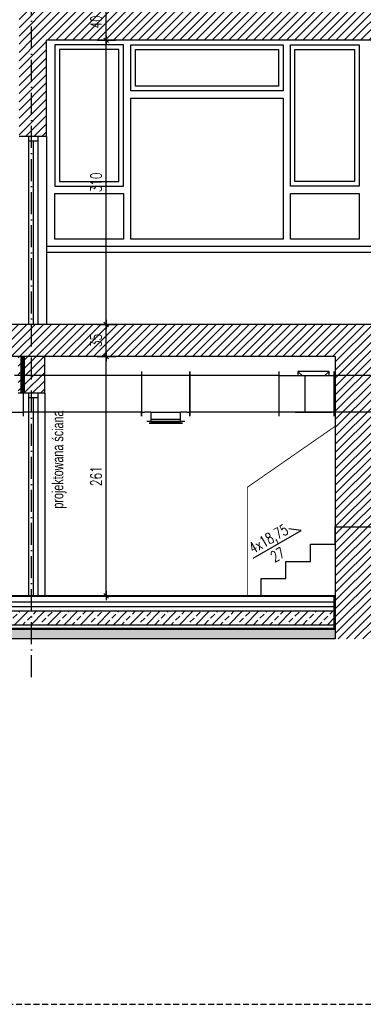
# Model space of a CAD drawing. Header units: millimetres. Extents: x 167273 to 188273, y -125105 to -88145.
# Tile 7 of 210: x 170702 to 171076, y -125105 to -124031. Entities that reach past the tile are written whole.
import ezdxf

# ---------------------------------------------------------------- set-up
doc = ezdxf.new("R2010")
doc.units = ezdxf.units.MM
for name, pattern in [('ACAD_ISO03W100', [30, 12, -18]), ('ACAD_ISO10W100', [18, 12, -3, 0, -3]), ('DASHED', [0.75, 0.5, -0.25]), ('HIDDEN', [9.525, 6.35, -3.175])]:
    doc.linetypes.add(name, pattern=pattern)
for name, color, linetype in [('!_ppoz', 10, 'Continuous'), ('a-op_text', 9, 'Continuous'), ('a-osie', 1, 'ACAD_ISO10W100'), ('a-wymiary', 9, 'Continuous'), ('b-cienka', 9, 'Continuous'), ('b-drzwi', 6, 'Continuous'), ('b-izolacja', 8, 'BATTING'), ('b-przerywana1', 9, 'ACAD_ISO03W100'), ('b-widokowa', 7, 'Continuous'), ('b-ściany', 2, 'Continuous'), ('h-hatch', 8, 'Continuous')]:
    doc.layers.add(name, color=color, linetype=linetype)
doc.layers.add('x-revclouds', color=190, linetype='HIDDEN', plot=False)
doc.styles.add('PPAB_100', font='romans.shx', dxfattribs={"width": 0.7, "height": 12})
doc.linetypes.add('BATTING', pattern='A,0.0001,-0.1,[134,ltypeshp.shx,S=0.1,R=0,X=-0.1,Y=0],-0.2,[134,ltypeshp.shx,S=0.1,R=180,X=0.1,Y=0],-0.1', length=0.4001)
doc.dimstyles.new('newPPAB_100', dxfattribs={"dimscale": 0, "dimtxt": 16, "dimasz": 1, "dimexe": 10, "dimexo": 10, "dimgap": 5, "dimtad": 1, "dimdec": 0, "dimzin": 0, "dimdsep": 46, "dimtxsty": 'PPAB_100', "dimblk": 'tick_50', "dimcen": 0.09, "dimdle": 5, "dimse1": 1, "dimse2": 1, "dimclrd": 9, "dimclre": 9, "dimclrt": 161, "dimadec": 0, "dimazin": 0, "dimtfac": 1, "dimtdec": 0, "dimtix": 1, "dimtmove": 2, "dimatfit": 0, "dimldrblk": 'tick_50', "dimfxl": 0, "dimtolj": 1, "dimtzin": 0, "dimarcsym": 0})
pattern_1 = [(45, (-27340.6366, 31489.7547), (-4.49012806, 4.49012806), [])]

# ---------------------------------------------------------------- blocks, each defined once
blk = doc.blocks.new('went_piwnica_przekroj')
at = {"layer": 'h-hatch', "extrusion": (-1.22465e-16, -1, 1.83697e-16)}
for p, q in [((4263, -1476.2, -50.4), (4263, -1471.7, -50.4)), ((4391.7, -1471.7, -50.4), (4391.7, -1476.2, -50.4)), ((4444.2, -1476.2, -50.4), (4444.2, -1471.7, -50.4)), ((4541.7, -1476.2, -50.4), (4541.7, -1471.7, -50.4)), ((4263, -1516.2, -50.4), (4263, -1476.2, -50.4)), ((4391.7, -1476.2, -50.4), (4263, -1476.2, -50.4)), ((4391.7, -1476.2, -50.4), (4391.7, -1516.2, -50.4)), ((4444.2, -1516.2, -50.4), (4444.2, -1476.2, -50.4)), ((4541.7, -1476.2, -50.4), (4444.2, -1476.2, -50.4)), ((4541.7, -1516.2, -50.4), (4541.7, -1476.2, -50.4)), ((4263, -1520.7, -50.4), (4263, -1516.2, -50.4)), ((4391.7, -1516.2, -50.4), (4263, -1516.2, -50.4)), ((4391.7, -1520.7, -50.4), (4391.7, -1516.2, -50.4)), ((4444.2, -1520.7, -50.4), (4444.2, -1516.2, -50.4)), ((4541.7, -1516.2, -50.4), (4444.2, -1516.2, -50.4)), ((4541.7, -1520.7, -50.4), (4541.7, -1516.2, -50.4))]:
    blk.add_line(p, q, dxfattribs=at)
at = {"layer": 'h-hatch'}
for p, q in [((4263, -1476.2, -50.4), (4263, -1471.7, -50.4)), ((4391.7, -1471.7, -50.4), (4391.7, -1476.2, -50.4)), ((4444.2, -1471.7, -50.4), (4444.2, -1476.2, -50.4)), ((4260, -1476.2, -50.4), (4253, -1476.2, -50.4)), ((4263, -1476.2, -50.4), (4260, -1476.2, -50.4)), ((4263, -1516.2, -50.4), (4263, -1476.2, -50.4)), ((4391.7, -1476.2, -50.4), (4391.7, -1516.2, -50.4)), ((4394.7, -1476.2, -50.4), (4391.7, -1476.2, -50.4)), ((4441.2, -1476.2, -50.4), (4394.7, -1476.2, -50.4)), ((4444.2, -1476.2, -50.4), (4441.2, -1476.2, -50.4)), ((4444.2, -1476.2, -50.4), (4444.2, -1516.2, -50.4)), ((4221, -1516.2, -50.4), (4260, -1516.2, -50.4)), ((4260, -1516.2, -50.4), (4263, -1516.2, -50.4)), ((4263, -1520.7, -50.4), (4263, -1516.2, -50.4)), ((4391.7, -1516.2, -50.4), (4391.7, -1520.7, -50.4)), ((4391.7, -1516.2, -50.4), (4394.7, -1516.2, -50.4)), ((4401.8, -1516.2, -50.4), (4394.7, -1516.2, -50.4)), ((4401.8, -1516.2, -50.4), (4434.3, -1516.2, -50.4)), ((4401.8, -1516.2, -50.4), (4401.8, -1523.2, -50.4)), ((4401.8, -1523.2, -50.4), (4401.8, -1526.2, -50.4)), ((4441.2, -1516.2, -50.4), (4434.3, -1516.2, -50.4)), ((4434.3, -1523.2, -50.4), (4434.3, -1516.2, -50.4)), ((4434.3, -1526.2, -50.4), (4434.3, -1523.2, -50.4)), ((4441.2, -1516.2, -50.4), (4444.2, -1516.2, -50.4)), ((4444.2, -1516.2, -50.4), (4444.2, -1520.7, -50.4)), ((4401.8, -1526.2, -50.4), (4397.3, -1526.2, -50.4)), ((4434.3, -1526.2, -50.4), (4401.8, -1526.2, -50.4)), ((4438.8, -1526.2, -50.4), (4434.3, -1526.2, -50.4))]:
    blk.add_line(p, q, dxfattribs=at)
at = {"layer": 'h-hatch', "extrusion": (1.22465e-16, 1, -6.12323e-17)}
for p, q in [((4541.7, -1476.2, -50.4), (4541.7, -1471.7, -50.4)), ((4601.7, -1476.2, -50.4), (4601.7, -1471.7, -50.4)), ((4541.7, -1516.2, -50.4), (4541.7, -1476.2, -50.4)), ((4541.7, -1476.2, -50.4), (4569.7, -1476.2, -50.4)), ((4569.7, -1476.2, -50.4), (4569.7, -1516.2, -50.4)), ((4569.7, -1476.2, -50.4), (4598.7, -1476.2, -50.4)), ((4598.7, -1476.2, -50.4), (4601.7, -1476.2, -50.4)), ((4601.7, -1516.2, -50.4), (4601.7, -1476.2, -50.4)), ((4541.7, -1520.7, -50.4), (4541.7, -1516.2, -50.4)), ((4569.7, -1516.2, -50.4), (4541.7, -1516.2, -50.4)), ((4559.7, -1516.2, -50.4), (4598.7, -1516.2, -50.4)), ((4598.7, -1516.2, -50.4), (4569.7, -1516.2, -50.4)), ((4601.7, -1516.2, -50.4), (4598.7, -1516.2, -50.4)), ((4601.7, -1520.7, -50.4), (4601.7, -1516.2, -50.4))]:
    blk.add_line(p, q, dxfattribs=at)
at = {"layer": 'h-hatch', "extrusion": (0, 1, -1.83697e-16)}
for p, q in [((4596.2, -1471.7, -50.4), (4562.2, -1471.7, -50.4)), ((4562.2, -1471.7, -50.4), (4566.7, -1476.2, -50.4)), ((4562.2, -1471.7, -50.4), (4562.2, -1476.2, -50.4)), ((4562.2, -1471.7, -50.4), (4562.2, -1476.2, -50.4)), ((4562.2, -1471.7, -50.4), (4562.2, -1476.2, -50.4)), ((4591.7, -1476.2, -50.4), (4596.2, -1471.7, -50.4)), ((4596.2, -1476.2, -50.4), (4596.2, -1471.7, -50.4))]:
    blk.add_line(p, q, dxfattribs=at)
at = {"layer": 'h-hatch', "extrusion": (-1.22465e-16, 1, -6.12323e-17)}
for p in [(4596.2, -1471.7, -50.4), (4596.2, -1476.2, -50.4), (4596.2, -1471.7, -50.4)]:
    blk.add_line(p, (4596.2, -1471.7, -50.4), dxfattribs=at)
at = {"layer": 'h-hatch', "extrusion": (-1.22465e-16, -3.42114e-48, -1)}
for p, q in [((4601.7, -1476.2, -50.4), (4601.7, -1471.7, -50.4)), ((4601.7, -1476.2, -50.4), (4601.7, -1516.2, -50.4)), ((4652.8, -1476.2, -50.4), (4601.7, -1476.2, -50.4)), ((4601.7, -1520.7, -50.4), (4601.7, -1516.2, -50.4)), ((4652.8, -1516.2, -50.4), (4601.7, -1516.2, -50.4))]:
    blk.add_line(p, q, dxfattribs=at)
at = {"layer": 'h-hatch', "extrusion": (0, -1, 5.05322e-16)}
for p, q in [((4434.3, -1524.2, -50.4), (4401.8, -1524.2, -50.4)), ((4401.8, -1524.2, -50.4), (4401.8, -1526.2, -50.4)), ((4434.3, -1526.2, -50.4), (4434.3, -1524.2, -50.4)), ((4401.8, -1526.2, -50.4), (4399.8, -1526.2, -50.4)), ((4436.3, -1528.2, -50.4), (4399.8, -1528.2, -50.4)), ((4399.8, -1528.2, -50.4), (4436.3, -1528.2, -50.4)), ((4399.8, -1528.2, -50.4), (4436.3, -1528.2, -50.4)), ((4401.8, -1526.2, -50.4), (4434.3, -1526.2, -50.4)), ((4436.3, -1526.2, -50.4), (4434.3, -1526.2, -50.4))]:
    blk.add_line(p, q, dxfattribs=at)
blk = doc.blocks.new('tick_50')
at = {"color": 9, "ltscale": 20}
for p, q in [((-5, 0), (5, 0)), ((0, 10), (0, -10))]:
    blk.add_line(p, q, dxfattribs=at)
at = {"color": 0}
blk.add_line((2.5, 2.5), (-2.5, -2.5), dxfattribs=at)

msp = doc.modelspace()

# ---------------------------------------------------------------- hatches: boundary and pattern name
at = {"layer": 'h-hatch'}
h = msp.add_hatch(dxfattribs=at)
h.set_pattern_fill('ANSI31', color=256, scale=2, style=0)
h.set_pattern_definition(pattern_1)
h.paths.add_polyline_path([(172353.25, -124013.12), (172265.81, -124013.12), (172265.81, -123883.15), (172233.81, -123883.15), (172233.81, -124013.12), (171495.81, -124013.12), (171495.81, -123883.15), (171465.81, -123883.15), (171465.81, -124013.12), (171098.81, -124013.12), (171098.81, -124053.12), (172353.25, -124053.12)])
h.paths.add_polyline_path([(171098.81, -124013.12), (170730.81, -124013.12), (170730.81, -123883.15), (170700.81, -123883.15), (170700.81, -124013.12), (170700.81, -124053.12), (171098.81, -124053.12)])
h = msp.add_hatch(dxfattribs=at)
h.set_pattern_fill('ANSI31', color=256, scale=2, style=0)
h.set_pattern_definition(pattern_1)
h.paths.add_polyline_path([(170730.81, -124053.12), (170700.81, -124053.12), (170700.81, -124158.12), (170730.81, -124158.12)])
h = msp.add_hatch(dxfattribs=at)
h.set_pattern_fill('ANSI31', color=256, scale=2, style=0)
h.set_pattern_definition(pattern_1)
h.paths.add_polyline_path([(170670.83, -124363.12), (169937.81, -124363.12), (169937.81, -124398.12), (170670.83, -124398.12)])
h.paths.add_polyline_path([(170695.83, -124363.12), (170670.83, -124363.12), (170670.83, -124398.12), (170695.83, -124398.12)])
h.paths.add_polyline_path([(171098.81, -124363.12), (170695.83, -124363.12), (170695.83, -124398.12), (171045.81, -124398.12), (171045.81, -124418.82), (171089.81, -124418.82), (171089.81, -124398.12), (171098.81, -124398.12)])
h.paths.add_polyline_path([(170728.81, -124398.12), (170699.81, -124398.12), (170699.81, -124418.82), (170702.83, -124418.82), (170705.83, -124418.82), (170728.81, -124418.82)])
h.paths.add_polyline_path([(170705.83, -124418.82), (170702.83, -124418.82), (170699.81, -124418.82), (170699.81, -124438.12), (170705.83, -124438.12)])
h.paths.add_polyline_path([(170728.81, -124418.82), (170705.83, -124418.82), (170705.83, -124438.12), (170728.81, -124438.12)])
h.paths.add_polyline_path([(171089.81, -124418.82), (171045.81, -124418.82), (171045.81, -124458.82), (171089.81, -124458.82)])
h.paths.add_polyline_path([(171089.81, -124458.82), (171045.81, -124458.82), (171045.81, -124584.12), (171089.81, -124584.12)])
h = msp.add_hatch(dxfattribs=at)
h.set_pattern_fill('ANSI31', color=256, scale=2, style=0)
h.set_pattern_definition(pattern_1)
h.paths.add_polyline_path([(171089.81, -124604.12), (171089.81, -124584.12), (171045.81, -124584.12), (171045.81, -124602.87), (171045.81, -124659.12), (171045.81, -124706.12), (171089.81, -124706.12)])
h = msp.add_hatch(dxfattribs=at)
h.set_pattern_fill('ANSI33', color=256, scale=2, style=0)
h.set_pattern_definition([(45, (-27340.637, 31489.755), (-8.9802561, 8.9802561), []), (45, (-27331.656, 31489.755), (-8.9802561, 8.9802561), [6.35, -3.175])])
h.paths.add_polyline_path([(171045.81, -124676.12), (170001.97, -124676.12), (170001.97, -124691.12), (171045.81, -124691.12)])
h = msp.add_hatch(dxfattribs=at)
h.set_pattern_fill('DASH', color=256, scale=2, angle=45, style=0)
h.set_pattern_definition([(45, (-27340.6366, 31489.7547), (9e-16, 8.98025612), [6.35, -6.35])])
h.paths.add_polyline_path([(171045.81, -124696.12), (170001.97, -124696.12), (170001.97, -124721.12), (170001.97, -124726.12), (170006.97, -124726.12), (170021.97, -124706.12), (171045.81, -124706.12)])

# ---------------------------------------------------------------- linework, layer by layer
at = {"layer": '!_ppoz'}
for p, q in [((170711.31, -124438.12), (170711.31, -124659.12)), ((170721.31, -124443.12), (170711.31, -124443.12)), ((170716.31, -124443.12), (170716.31, -124659.12)), ((170721.31, -124438.12), (170721.31, -124659.12))]:
    msp.add_line(p, q, dxfattribs=at)
at = {"layer": '!_ppoz', "linetype": 'HIDDEN', "ltscale": 2, "const_width": 5}
msp.add_lwpolyline([(170704.81, -124398.12), (170704.81, -124438.12)], dxfattribs=at)
at = {"layer": 'a-osie', "ltscale": 2}
msp.add_line((170714.31, -124748.12), (170714.31, -123872.43), dxfattribs=at)
at = {"layer": 'a-wymiary'}
msp.add_lwpolyline([(170956.06, -124618.13), (171008.68, -124588.07), (170995.18, -124586.2)], dxfattribs=at)
msp.add_lwpolyline([(170956.06, -124618.13), (171008.68, -124588.07), (170995.18, -124586.2)], dxfattribs=at)
at = {"layer": 'b-cienka'}
for p, q in [((171465.81, -124278.12), (170730.81, -124278.12)), ((170730.81, -124284.12), (171465.81, -124284.12))]:
    msp.add_line(p, q, dxfattribs=at)
at = {"layer": 'b-drzwi'}
for p, q in [((170711.31, -124158.12), (170711.31, -124363.12)), ((170721.31, -124163.12), (170711.31, -124163.12)), ((170716.31, -124163.12), (170716.31, -124363.12)), ((170721.31, -124158.12), (170721.31, -124363.12))]:
    msp.add_line(p, q, dxfattribs=at)
at = {"layer": 'b-izolacja', "ltscale": 10}
msp.add_line((171045.81, -124671.12), (168854.81, -124671.12), dxfattribs=at)
at = {"layer": 'b-przerywana1', "linetype": 'DASHED', "ltscale": 15, "const_width": 2}
msp.add_lwpolyline([(171044.81, -124659.12), (171044.81, -124695.12), (170002.97, -124695.12), (170002.97, -124676.12)], dxfattribs=at)
at = {"layer": 'b-widokowa'}
for p, q in [((170730.81, -124158.12), (170730.81, -124363.12)), ((170728.81, -124438.12), (170728.81, -124659.12)), ((171045.81, -124660.12), (168854.81, -124660.12)), ((171045.81, -124666.12), (168854.81, -124666.12)), ((171045.81, -124659.12), (171045.81, -124696.12)), ((171045.81, -124659.12), (171045.81, -124706.12)), ((171045.81, -124676.12), (170001.97, -124676.12)), ((171045.81, -124691.12), (170001.97, -124691.12)), ((171045.81, -124696.12), (170001.97, -124696.12))]:
    msp.add_line(p, q, dxfattribs=at)
at = {"layer": 'b-widokowa', "const_width": 1}
msp.add_lwpolyline([(170949.81, -124659.12), (170949.81, -124540.79), (171045.81, -124474.12)], dxfattribs=at)
at = {"layer": 'b-widokowa', "ltscale": 0.5}
msp.add_lwpolyline([(170964.81, -124659.12), (170964.81, -124640.37), (170991.81, -124640.37), (170991.81, -124621.62), (171018.81, -124621.62), (171018.81, -124602.87), (171045.81, -124602.87), (171045.81, -124584.12), (171089.81, -124584.12)], dxfattribs=at)
at = {"layer": 'b-widokowa'}
msp.add_lwpolyline([(171045.81, -124706.12), (170021.97, -124706.12), (170006.97, -124726.12), (169876.97, -124726.12), (169861.97, -124701.12), (169843.95, -124701.12), (169828.95, -124726.12), (169618.95, -124726.12), (169603.95, -124701.12), (169587.13, -124701.12), (169572.13, -124726.12), (169442.13, -124726.12), (169427.13, -124706.12), (168735.81, -124706.12)], dxfattribs=at)
at = {"layer": 'b-ściany'}
for p, q in [((170730.81, -124158.12), (170730.81, -124053.1)), ((171465.81, -124053.12), (170730.81, -124053.12)), ((170730.81, -124158.12), (170700.81, -124158.12)), ((171465.81, -124363.12), (169206.81, -124363.12)), ((171045.81, -124398.12), (169217.81, -124398.12)), ((170728.81, -124438.12), (170728.81, -124398.12)), ((171045.81, -124398.12), (171045.81, -124659.12)), ((170728.81, -124438.12), (170699.81, -124438.12)), ((171045.81, -124659.12), (169400.81, -124659.12))]:
    msp.add_line(p, q, dxfattribs=at)
at = {"layer": 'h-hatch'}
for points in [[(170739.81, -124212.12), (170814.81, -124212.12), (170814.81, -124058.12), (170739.81, -124058.12)], [(170744.81, -124207.12), (170809.81, -124207.12), (170809.81, -124063.12), (170744.81, -124063.12)], [(170822.81, -124058.12), (170988.81, -124058.12), (170988.81, -124108.12), (170822.81, -124108.12)], [(170827.81, -124063.12), (170983.81, -124063.12), (170983.81, -124103.12), (170827.81, -124103.12)], [(170996.81, -124058.12), (171071.81, -124058.12), (171071.81, -124212.12), (170996.81, -124212.12)], [(171001.81, -124063.12), (171066.81, -124063.12), (171066.81, -124207.12), (171001.81, -124207.12)], [(170822.81, -124116.12), (170988.81, -124116.12), (170988.81, -124270.12), (170822.81, -124270.12)], [(170739.81, -124220.12), (170814.81, -124220.12), (170814.81, -124270.12), (170739.81, -124270.12)], [(170996.81, -124220.12), (171071.81, -124220.12), (171071.81, -124270.12), (170996.81, -124270.12)]]:
    msp.add_lwpolyline(points, close=True, dxfattribs=at)
at = {"layer": 'x-revclouds'}
msp.add_lwpolyline([(167773.44, -125104.89), (173273.44, -125104.89), (173273.44, -123104.89), (167773.44, -123104.89)], close=True, dxfattribs=at)

# ---------------------------------------------------------------- block references
at = {"layer": 'h-hatch'}
msp.add_blockref('went_piwnica_przekroj', (166442.81, -122942.67), dxfattribs=at)

# ---------------------------------------------------------------- texts
at = {"layer": 'a-op_text', "ltscale": 0.5, "char_height": 12, "attachment_point": 5, "style": 'PPAB_100'}
for s, insert, width, rotation in [('{\\fArial|b0|i0|c238|p34;projektowana ściana}', (170744.92, -124510.56), 210.7352, 90), ('{\\Fromans.shx|c238;4x18,75\\P27}', (170977.88, -124605.66), 40, 29.71971)]:
    msp.add_mtext(s, dxfattribs=dict(at, insert=insert, width=width, rotation=rotation))

# ---------------------------------------------------------------- dimensions: what is measured, and where the dimension line sits
at = {"layer": 'a-wymiary'}
for base, p1, p2 in [((170795.96, -124013.12), (170656.45, -124053.12), (170658.95, -124013.12)), ((170795.96, -124053.12), (170658.95, -124363.12), (170656.45, -124053.12)), ((170795.96, -124363.12), (170669.95, -124398.12), (170658.95, -124363.12)), ((170795.96, -124398.12), (170656.45, -124659.12), (170669.95, -124398.12))]:
    msp.add_linear_dim(base=base, p1=p1, p2=p2, angle=90, dimstyle='newPPAB_100', override={"dimscale": 1}, dxfattribs=at).render()

doc.saveas('drawing.dxf')
